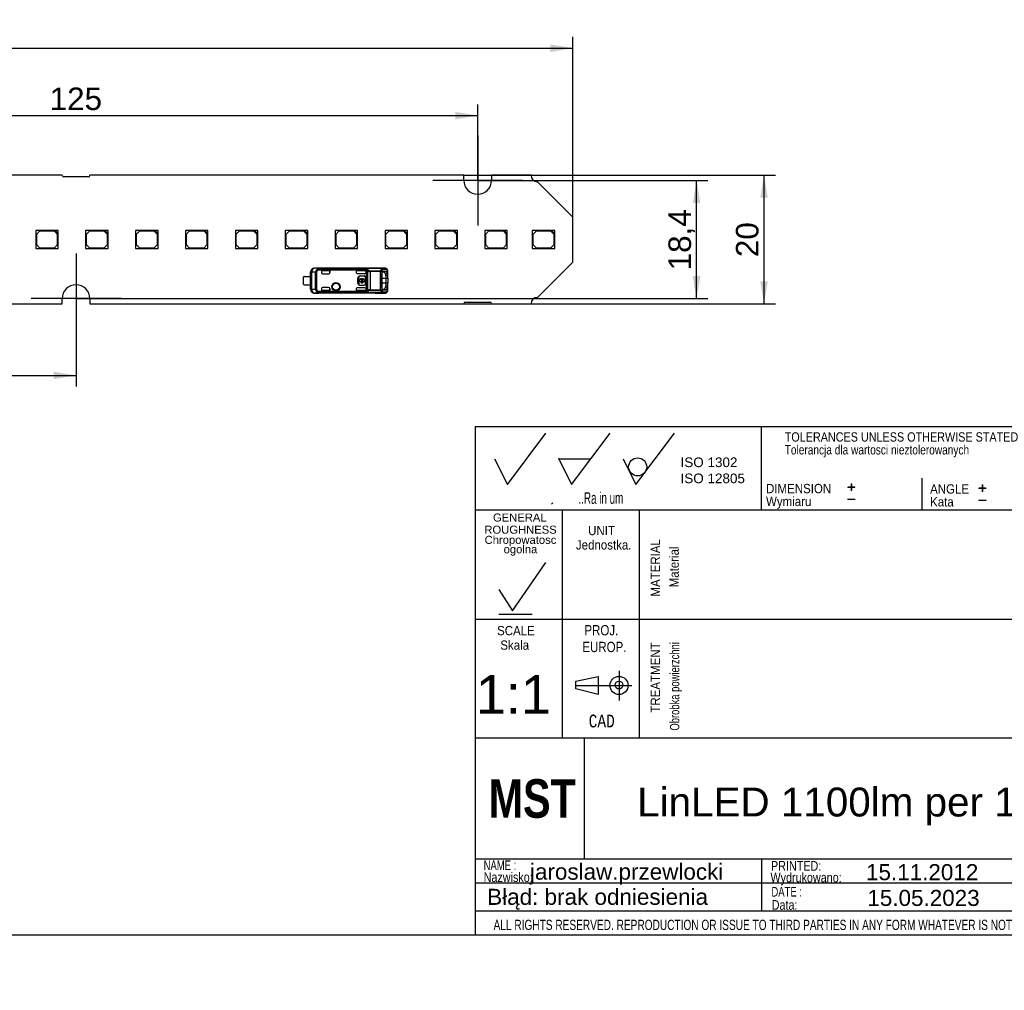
# Model space of a CAD drawing. Header units: millimetres. Extents: x 7 to 819, y 6 to 587.
# Tile 16 of 19: x 566 to 719, y 6 to 157. Entities that reach past the tile are written whole.
import ezdxf
from ezdxf.entities.mleader import LeaderData, LeaderLine
from ezdxf.enums import TextEntityAlignment as Align
from ezdxf.lldxf.tags import DXFTag
from ezdxf.math import Vec2, Vec3

# ---------------------------------------------------------------- set-up
doc = ezdxf.new("R2010")
doc.units = ezdxf.units.MM
for name, color, linetype in [('10', 7, 'Continuous'), ('Default', 7, 'Continuous'), ('LINLED_560X20MM_', 7, 'Continuous')]:
    doc.layers.add(name, color=color, linetype=linetype)
doc.styles.add('SEACAD_Arial', font='arial.ttf')
doc.styles.add('SEACAD_Lucida_Console', font='lucon.TTF', dxfattribs={"width": 0.8})
tags = doc.linetypes.add('CENTER2', pattern=[28.575, 19.05, -3.175, 3.175, -3.175]).pattern_tags.tags
tags[10:11] = [DXFTag(74, 4), DXFTag(75, 0), DXFTag(340, '0'), DXFTag(46, 0.0), DXFTag(50, 0.0), DXFTag(44, 0.0), DXFTag(45, 0.0)]
tags[8:9] = [DXFTag(74, 4), DXFTag(75, 0), DXFTag(340, '0'), DXFTag(46, 0.0), DXFTag(50, 0.0), DXFTag(44, 0.0), DXFTag(45, 0.0)]
tags[6:7] = [DXFTag(74, 4), DXFTag(75, 0), DXFTag(340, '0'), DXFTag(46, 0.0), DXFTag(50, 0.0), DXFTag(44, 0.0), DXFTag(45, 0.0)]
tags[4:5] = [DXFTag(74, 4), DXFTag(75, 0), DXFTag(340, '0'), DXFTag(46, 0.0), DXFTag(50, 0.0), DXFTag(44, 0.0), DXFTag(45, 0.0)]
doc.dimstyles.new('ISO', dxfattribs={"dimtxt": 3.5, "dimasz": 3.5, "dimexe": 1.75, "dimexo": 0, "dimgap": 0.875, "dimtad": 1, "dimtxsty": 'SEACAD_Arial', "dimblk1": '_SE_FILLED', "dimblk2": '_SE_FILLED', "dimsah": 1, "dimcen": 1.75, "dimadec": 0, "dimazin": 0, "dimtfac": 0.5, "dimtdec": 3, "dimtmove": 0, "dimatfit": 3, "dimfxl": 1, "dimarcsym": 0})

# ---------------------------------------------------------------- blocks, each defined once
blk = doc.blocks.new('SEANNOT_GROUP8')
at = {"layer": 'Default', "color": 7, "linetype": 'CENTER2'}
for p, q in [((574.95, 120.74), (574.95, 106.74)), ((581.95, 113.74), (567.95, 113.74))]:
    blk.add_line(p, q, dxfattribs=at)
blk = doc.blocks.new('SEANNOT_GROUP9')
at = {"layer": 'Default', "color": 7, "linetype": 'CENTER2'}
for p, q in [((637.45, 139.14), (637.45, 125.14)), ((644.45, 132.14), (630.45, 132.14))]:
    blk.add_line(p, q, dxfattribs=at)
blk = doc.blocks.new('SE1')
at = {"layer": 'LINLED_560X20MM_', "color": 7, "linetype": 'Continuous'}
for p, q in [((572.8, 132.94), (514.6, 132.94)), ((576.85, 132.69), (573.05, 132.69)), ((635.3, 132.94), (577.1, 132.94)), ((635.3, 132.14), (635.3, 132.94)), ((645.75, 132.94), (639.6, 132.94)), ((639.6, 132.94), (639.6, 132.14)), ((652.25, 126.44), (646.75, 131.94)), ((652.25, 119.44), (652.25, 126.44)), ((571.68, 124.34), (568.68, 124.34)), ((568.68, 124.34), (568.68, 121.54)), ((569.28, 124.24), (568.78, 123.74)), ((571.58, 124.24), (569.28, 124.24)), ((572.08, 123.74), (571.58, 124.24)), ((572.18, 124.34), (571.68, 124.34)), ((571.68, 124.34), (572.18, 123.84)), ((572.18, 123.84), (572.18, 124.34)), ((579.44, 124.34), (576.44, 124.34)), ((576.44, 124.34), (576.44, 121.54)), ((577.04, 124.24), (576.54, 123.74)), ((579.34, 124.24), (577.04, 124.24)), ((579.84, 123.74), (579.34, 124.24)), ((579.94, 124.34), (579.44, 124.34)), ((579.44, 124.34), (579.94, 123.84)), ((579.94, 123.84), (579.94, 124.34)), ((587.21, 124.34), (584.21, 124.34)), ((584.21, 124.34), (584.21, 121.54)), ((584.81, 124.24), (584.31, 123.74)), ((587.11, 124.24), (584.81, 124.24)), ((587.61, 123.74), (587.11, 124.24)), ((587.71, 124.34), (587.21, 124.34)), ((587.21, 124.34), (587.71, 123.84)), ((587.71, 123.84), (587.71, 124.34)), ((594.97, 124.34), (591.97, 124.34)), ((591.97, 124.34), (591.97, 121.54)), ((592.57, 124.24), (592.07, 123.74)), ((594.87, 124.24), (592.57, 124.24)), ((595.37, 123.74), (594.87, 124.24)), ((595.47, 124.34), (594.97, 124.34)), ((594.97, 124.34), (595.47, 123.84)), ((595.47, 123.84), (595.47, 124.34)), ((602.74, 124.34), (599.74, 124.34)), ((599.74, 124.34), (599.74, 121.54)), ((600.34, 124.24), (599.84, 123.74)), ((602.64, 124.24), (600.34, 124.24)), ((603.14, 123.74), (602.64, 124.24)), ((603.24, 124.34), (602.74, 124.34)), ((602.74, 124.34), (603.24, 123.84)), ((603.24, 123.84), (603.24, 124.34)), ((610.5, 124.34), (607.5, 124.34)), ((607.5, 124.34), (607.5, 121.54)), ((608.1, 124.24), (607.6, 123.74)), ((610.4, 124.24), (608.1, 124.24)), ((610.9, 123.74), (610.4, 124.24)), ((611, 124.34), (610.5, 124.34)), ((610.5, 124.34), (611, 123.84)), ((611, 123.84), (611, 124.34)), ((618.26, 124.34), (615.26, 124.34)), ((615.26, 124.34), (615.26, 121.54)), ((615.86, 124.24), (615.36, 123.74)), ((618.16, 124.24), (615.86, 124.24)), ((618.66, 123.74), (618.16, 124.24)), ((618.76, 124.34), (618.26, 124.34)), ((618.26, 124.34), (618.76, 123.84)), ((618.76, 123.84), (618.76, 124.34)), ((626.03, 124.34), (623.03, 124.34)), ((623.03, 124.34), (623.03, 121.54)), ((623.63, 124.24), (623.13, 123.74)), ((625.93, 124.24), (623.63, 124.24)), ((626.43, 123.74), (625.93, 124.24)), ((626.53, 124.34), (626.03, 124.34)), ((626.03, 124.34), (626.53, 123.84)), ((626.53, 123.84), (626.53, 124.34)), ((633.79, 124.34), (630.79, 124.34)), ((630.79, 124.34), (630.79, 121.54)), ((631.39, 124.24), (630.89, 123.74)), ((633.69, 124.24), (631.39, 124.24)), ((634.19, 123.74), (633.69, 124.24)), ((634.29, 124.34), (633.79, 124.34)), ((633.79, 124.34), (634.29, 123.84)), ((634.29, 123.84), (634.29, 124.34)), ((641.56, 124.34), (638.56, 124.34)), ((638.56, 124.34), (638.56, 121.54)), ((639.16, 124.24), (638.66, 123.74)), ((641.46, 124.24), (639.16, 124.24)), ((641.96, 123.74), (641.46, 124.24)), ((642.06, 124.34), (641.56, 124.34)), ((641.56, 124.34), (642.06, 123.84)), ((642.06, 123.84), (642.06, 124.34)), ((648.95, 124.34), (645.95, 124.34)), ((645.95, 124.34), (645.95, 121.54)), ((646.55, 124.24), (646.05, 123.74)), ((648.85, 124.24), (646.55, 124.24)), ((649.35, 123.74), (648.85, 124.24)), ((649.45, 124.34), (648.95, 124.34)), ((648.95, 124.34), (649.45, 123.84)), ((649.45, 123.84), (649.45, 124.34)), ((568.78, 123.74), (568.78, 122.14)), ((572.08, 122.14), (572.08, 123.74)), ((572.18, 121.54), (572.18, 123.84)), ((576.54, 123.74), (576.54, 122.14)), ((579.84, 122.14), (579.84, 123.74)), ((579.94, 121.54), (579.94, 123.84)), ((584.31, 123.74), (584.31, 122.14)), ((587.61, 122.14), (587.61, 123.74)), ((587.71, 121.54), (587.71, 123.84)), ((592.07, 123.74), (592.07, 122.14)), ((595.37, 122.14), (595.37, 123.74)), ((595.47, 121.54), (595.47, 123.84)), ((599.84, 123.74), (599.84, 122.14)), ((603.14, 122.14), (603.14, 123.74)), ((603.24, 121.54), (603.24, 123.84)), ((607.6, 123.74), (607.6, 122.14)), ((610.9, 122.14), (610.9, 123.74)), ((611, 121.54), (611, 123.84)), ((615.36, 123.74), (615.36, 122.14)), ((618.66, 122.14), (618.66, 123.74)), ((618.76, 121.54), (618.76, 123.84)), ((623.13, 123.74), (623.13, 122.14)), ((626.43, 122.14), (626.43, 123.74)), ((626.53, 121.54), (626.53, 123.84)), ((630.89, 123.74), (630.89, 122.14)), ((634.19, 122.14), (634.19, 123.74)), ((634.29, 121.54), (634.29, 123.84)), ((638.66, 123.74), (638.66, 122.14)), ((641.96, 122.14), (641.96, 123.74)), ((642.06, 121.54), (642.06, 123.84)), ((646.05, 123.74), (646.05, 122.14)), ((649.35, 122.14), (649.35, 123.74)), ((649.45, 121.54), (649.45, 123.84)), ((568.68, 121.54), (572.18, 121.54)), ((568.78, 122.14), (569.28, 121.64)), ((569.28, 121.64), (571.58, 121.64)), ((571.58, 121.64), (572.08, 122.14)), ((576.44, 121.54), (579.94, 121.54)), ((576.54, 122.14), (577.04, 121.64)), ((577.04, 121.64), (579.34, 121.64)), ((579.34, 121.64), (579.84, 122.14)), ((584.21, 121.54), (587.71, 121.54)), ((584.31, 122.14), (584.81, 121.64)), ((584.81, 121.64), (587.11, 121.64)), ((587.11, 121.64), (587.61, 122.14)), ((591.97, 121.54), (595.47, 121.54)), ((592.07, 122.14), (592.57, 121.64)), ((592.57, 121.64), (594.87, 121.64)), ((594.87, 121.64), (595.37, 122.14)), ((599.74, 121.54), (603.24, 121.54)), ((599.84, 122.14), (600.34, 121.64)), ((600.34, 121.64), (602.64, 121.64)), ((602.64, 121.64), (603.14, 122.14)), ((607.5, 121.54), (611, 121.54)), ((607.6, 122.14), (608.1, 121.64)), ((608.1, 121.64), (610.4, 121.64)), ((610.4, 121.64), (610.9, 122.14)), ((615.26, 121.54), (618.76, 121.54)), ((615.36, 122.14), (615.86, 121.64)), ((615.86, 121.64), (618.16, 121.64)), ((618.16, 121.64), (618.66, 122.14)), ((623.03, 121.54), (626.53, 121.54)), ((623.13, 122.14), (623.63, 121.64)), ((623.63, 121.64), (625.93, 121.64)), ((625.93, 121.64), (626.43, 122.14)), ((630.79, 121.54), (634.29, 121.54)), ((630.89, 122.14), (631.39, 121.64)), ((631.39, 121.64), (633.69, 121.64)), ((633.69, 121.64), (634.19, 122.14)), ((638.56, 121.54), (642.06, 121.54)), ((638.66, 122.14), (639.16, 121.64)), ((639.16, 121.64), (641.46, 121.64)), ((641.46, 121.64), (641.96, 122.14)), ((645.95, 121.54), (649.45, 121.54)), ((646.05, 122.14), (646.55, 121.64)), ((646.55, 121.64), (648.85, 121.64)), ((648.85, 121.64), (649.35, 122.14)), ((621.5, 118.49), (612.05, 118.49)), ((612.05, 118.49), (612.06, 118.47)), ((612.74, 118.46), (612.06, 118.47)), ((612.52, 118.36), (612.61, 118.19)), ((620.14, 118.37), (612.61, 118.37)), ((612.61, 118.19), (612.61, 118.37)), ((620.08, 118.19), (612.61, 118.19)), ((612.74, 118.46), (622.52, 118.46)), ((612.74, 118.46), (612.74, 118.46)), ((622.52, 118.46), (612.74, 118.46)), ((614.44, 118.09), (613.35, 118.09)), ((614.45, 118.09), (613.35, 118.09)), ((613.35, 118.09), (613.35, 118.09)), ((614.45, 118.09), (614.44, 118.09)), ((614.44, 118.09), (614.44, 117.79)), ((614.45, 117.79), (614.45, 118.09)), ((619.88, 118.09), (618.55, 118.09)), ((618.55, 118.09), (618.55, 117.84)), ((619.88, 118.09), (618.55, 118.09)), ((618.55, 118.09), (618.55, 118.09)), ((618.55, 118.09), (618.55, 117.85)), ((619.88, 118.09), (619.88, 118.09)), ((620.08, 118.18), (620.08, 118.19)), ((620.08, 118.18), (620.08, 117.89)), ((620.36, 115.04), (620.36, 118.03)), ((620.7, 118.08), (620.7, 117.95)), ((620.7, 118.08), (622.34, 118.08)), ((621.5, 118.48), (621.5, 118.49)), ((623.11, 118.48), (621.5, 118.48)), ((623.11, 118.48), (621.5, 118.48)), ((622.34, 117.95), (622.34, 118.08)), ((623.11, 118.48), (622.52, 118.46)), ((622.52, 118.46), (622.52, 118.46)), ((623.29, 118.28), (622.71, 118.26)), ((622.77, 118), (622.72, 117.98)), ((622.77, 118), (623.1, 118)), ((622.82, 117.9), (623.1, 118)), ((623.39, 117.69), (623.39, 118.24)), ((623.45, 117.33), (623.45, 118.08)), ((646.75, 113.94), (652.25, 119.44)), ((610.35, 115.96), (610.35, 117.11)), ((610.5, 117.16), (611.45, 117.16)), ((611.45, 117.16), (611.45, 117.89)), ((611.46, 117.87), (611.45, 117.89)), ((611.45, 117.16), (611.45, 115.91)), ((611.6, 117.87), (611.46, 117.87)), ((611.46, 115.2), (611.46, 117.87)), ((612.23, 117.87), (611.6, 117.87)), ((611.6, 117.87), (611.6, 115.2)), ((612.23, 115.21), (612.23, 117.87)), ((612.38, 117.87), (612.23, 117.87)), ((612.38, 117.87), (612.38, 115.21)), ((613.15, 117.89), (613.15, 117.79)), ((613.35, 117.59), (614.25, 117.59)), ((614.44, 117.79), (614.45, 117.79)), ((618.55, 117.85), (618.55, 117.84)), ((618.75, 117.65), (619.88, 117.65)), ((618.78, 116.84), (618.75, 116.84)), ((618.75, 116.84), (618.75, 116.24)), ((618.78, 116.84), (618.78, 116.24)), ((619.03, 117.03), (618.9, 117.03)), ((618.9, 117.03), (618.9, 116.04)), ((619.03, 116.6), (619.03, 117.03)), ((619.13, 116.6), (619.03, 116.6)), ((619.03, 116.04), (619.03, 116.47)), ((619.03, 116.47), (619.13, 116.47)), ((619.18, 117.26), (619.18, 117.24)), ((619.78, 117.26), (619.18, 117.26)), ((619.78, 117.24), (619.18, 117.24)), ((619.67, 116.6), (619.26, 116.6)), ((619.26, 116.47), (619.67, 116.47)), ((619.38, 116.74), (619.38, 116.87)), ((619.55, 116.87), (619.55, 116.74)), ((619.78, 117.24), (619.78, 117.26)), ((619.9, 116.6), (619.8, 116.6)), ((619.8, 116.47), (619.9, 116.47)), ((619.9, 116.47), (619.9, 116.6)), ((620.01, 117.04), (619.98, 117.04)), ((619.98, 116.04), (619.98, 117.04)), ((620.01, 116.04), (620.01, 117.04)), ((620.08, 117.85), (620.08, 117.89)), ((620.08, 117.85), (620.08, 115.23)), ((620.7, 117.95), (620.7, 115.12)), ((622.34, 117.95), (620.7, 117.95)), ((622.34, 117.95), (622.53, 117.95)), ((622.34, 115.12), (622.34, 117.95)), ((622.53, 117.95), (622.53, 115.12)), ((622.55, 115.69), (622.55, 117.39)), ((623.15, 116.89), (622.55, 116.89)), ((622.65, 117.9), (622.82, 117.9)), ((623.11, 117.61), (623.39, 117.68)), ((623.45, 117.34), (623.15, 117.29)), ((623.15, 117.29), (623.15, 116.89)), ((623.45, 116.89), (623.15, 116.89)), ((623.15, 116.89), (623.15, 116.19)), ((623.45, 116.89), (623.45, 117.33)), ((623.45, 116.89), (623.45, 116.19)), ((610.5, 115.91), (611.45, 115.91)), ((611.45, 115.19), (611.45, 115.91)), ((611.45, 115.19), (611.46, 115.2)), ((611.46, 115.2), (611.6, 115.2)), ((611.6, 115.2), (612.23, 115.21)), ((612.23, 115.21), (612.38, 115.21)), ((613.15, 115.29), (613.15, 115.18)), ((614.25, 115.49), (613.35, 115.49)), ((613.35, 114.98), (613.35, 114.98)), ((613.35, 114.98), (614.45, 114.98)), ((614.44, 114.98), (613.35, 114.98)), ((614.45, 115.29), (614.44, 115.29)), ((614.44, 115.29), (614.44, 114.98)), ((614.45, 114.98), (614.44, 114.98)), ((614.45, 114.98), (614.45, 115.29)), ((618.55, 115.23), (618.55, 114.98)), ((618.55, 115.23), (618.55, 115.23)), ((618.55, 115.23), (618.55, 114.98)), ((619.88, 114.98), (618.55, 114.98)), ((618.55, 114.98), (618.55, 114.98)), ((619.88, 114.98), (618.55, 114.98)), ((618.75, 116.24), (618.78, 116.24)), ((619.88, 115.43), (618.75, 115.43)), ((618.9, 116.04), (619.03, 116.04)), ((619.18, 115.84), (619.18, 115.81)), ((619.18, 115.84), (619.78, 115.84)), ((619.18, 115.81), (619.78, 115.81)), ((619.78, 115.81), (619.78, 115.84)), ((619.88, 114.98), (619.88, 114.98)), ((619.98, 116.04), (620.01, 116.04)), ((620.08, 115.18), (620.08, 115.23)), ((620.08, 115.18), (620.08, 114.9)), ((620.7, 115.12), (622.34, 115.12)), ((620.7, 115.12), (620.7, 115)), ((620.7, 115), (622.34, 115)), ((622.34, 115.12), (622.53, 115.12)), ((622.34, 115), (622.34, 115.12)), ((622.55, 116.19), (623.15, 116.19)), ((622.82, 115.18), (622.65, 115.18)), ((622.72, 115.09), (622.77, 115.08)), ((623.1, 115.07), (622.77, 115.08)), ((623.1, 115.07), (622.82, 115.18)), ((623.39, 115.39), (623.11, 115.47)), ((623.15, 116.19), (623.45, 116.19)), ((623.15, 116.19), (623.15, 115.78)), ((623.15, 115.78), (623.45, 115.74)), ((623.39, 114.84), (623.39, 115.39)), ((623.45, 115.74), (623.45, 116.19)), ((623.45, 114.99), (623.45, 115.74)), ((572.8, 112.94), (572.8, 113.74)), ((577.1, 113.74), (577.1, 112.94)), ((612.06, 114.6), (612.05, 114.59)), ((621.5, 114.59), (612.05, 114.59)), ((612.06, 114.6), (612.74, 114.61)), ((612.61, 114.88), (612.52, 114.72)), ((612.61, 114.88), (620.08, 114.88)), ((612.61, 114.7), (612.61, 114.88)), ((612.61, 114.7), (620.14, 114.7)), ((622.52, 114.62), (612.74, 114.62)), ((612.74, 114.62), (612.74, 114.61)), ((622.52, 114.61), (612.74, 114.61)), ((621.5, 114.59), (621.5, 114.6)), ((621.5, 114.6), (623.11, 114.6)), ((621.5, 114.6), (623.11, 114.6)), ((622.52, 114.61), (622.52, 114.62)), ((622.52, 114.61), (623.11, 114.6)), ((622.71, 114.81), (623.29, 114.8)), ((514.6, 112.94), (572.8, 112.94)), ((577.1, 112.94), (635.3, 112.94)), ((635.55, 113.19), (639.35, 113.19)), ((639.6, 112.94), (645.75, 112.94))]:
    blk.add_line(p, q, dxfattribs=at)
for radius in [0.657, 0.586, 0.552, 0.55]:
    blk.add_circle((615.4, 115.59), radius, dxfattribs=at)
for centre, radius, start, end in [((573.05, 132.94), 0.25, 180, 270), ((576.85, 132.94), 0.25, 270, 0), ((637.45, 132.14), 2.15, 180, 0), ((646.75, 132.94), 1, 180, 270), ((612.06, 117.87), 0.6, 90.167, 179.9956), ((612.81, 117.85), 0.581, 119.4689, 178.872), ((612.6, 118.16), 0.213, 87.5508, 111.036), ((620.91, 118.03), 0.844, 155.6531, 168.4656), ((619.57, 116.84), 1.43, 56.5348, 69.274), ((619.67, 117.2), 1.26, 50.3962, 68.2215), ((620.74, 117.85), 0.417, 128.8787, 154.1069), ((620.71, 118.79), 0.835, 245.1134, 269.2217), ((620.72, 118.45), 0.367, 227.8882, 266.9813), ((623.59, 117.8), 1.27, 156.5296, 167.1701), ((622.31, 117.83), 0.249, 29.2863, 83.1685), ((622.8, 118.16), 0.407, 132.1388, 158.8853), ((622.36, 118.05), 0.264, 20.0118, 76.8819), ((622.5, 118.25), 0.207, 3.114, 84.8372), ((623.43, 117.7), 0.935, 152.0835, 164.2354), ((622.93, 117.97), 0.362, 126.7396, 153.2278), ((623.1, 118.14), 0.334, 46.1104, 90.7768), ((623.1, 118.28), 0.195, 358.48, 88.0009), ((623.22, 118.26), 0.168, 351.8712, 47.8737), ((623.06, 118.11), 0.383, 356.0954, 45.5971), ((610.5, 116.91), 0.25, 90, 126.8699), ((613.35, 117.79), 0.2, 180, 270), ((619.18, 116.84), 0.426, 90, 180), ((619.18, 116.84), 0.4, 90, 180), ((619.47, 116.54), 0.337, 104.2042, 168.6727), ((619.47, 116.54), 0.337, 191.3273, 348.6727), ((619.47, 116.54), 0.217, 112.432, 162.2153), ((619.47, 116.54), 0.217, 197.7847, 342.2153), ((619.47, 116.54), 0.337, 11.3273, 75.7958), ((619.47, 116.54), 0.217, 17.7847, 67.568), ((619.78, 117.04), 0.226, 0, 90), ((619.78, 117.04), 0.2, 0, 90), ((622.15, 117.32), 1, 358.5159, 16.9099), ((622.7, 117.39), 0.745, 355.9747, 23.6554), ((574.95, 113.74), 2.15, 0, 180), ((610.5, 116.16), 0.25, 233.1301, 270), ((612.06, 115.2), 0.6, 180.0044, 269.8384), ((612.81, 115.22), 0.583, 181.2448, 240.4152), ((613.35, 115.29), 0.2, 90, 180), ((619.18, 116.24), 0.426, 180, 270), ((619.18, 116.24), 0.4, 180, 270), ((619.78, 116.04), 0.2, 270, 360), ((619.78, 116.04), 0.226, 270, 360), ((619.6, 116.2), 1.39, 290.5131, 303.675), ((620.71, 114.29), 0.829, 90.6937, 114.9709), ((620.7, 115.2), 0.374, 204.2976, 232.5166), ((620.72, 114.63), 0.368, 93.1482, 132.1817), ((622.31, 115.24), 0.249, 276.7448, 330.7526), ((623.58, 115.28), 1.27, 192.7997, 203.4875), ((622.36, 115.03), 0.264, 283.1368, 339.9954), ((623.51, 115.41), 1.02, 196.251, 207.4426), ((622.93, 115.1), 0.362, 206.7747, 233.2552), ((622.01, 115.77), 1.14, 344.2066, 0.3835), ((623.07, 114.96), 0.38, 314.263, 4.1551), ((622.71, 115.69), 0.741, 336.2651, 4.0975), ((612.6, 114.92), 0.213, 248.9632, 272.4491), ((620.55, 114.94), 0.473, 186.7862, 209.799), ((619.65, 115.91), 1.3, 292.1154, 309.3312), ((622.8, 114.92), 0.407, 201.1423, 227.8571), ((622.5, 114.82), 0.207, 275.1634, 356.886), ((623.1, 114.93), 0.334, 269.1862, 313.9533), ((623.1, 114.79), 0.195, 272.0033, 1.5118), ((623.22, 114.81), 0.167, 312.1302, 8.1803), ((646.75, 112.94), 1, 90, 180), ((635.55, 112.94), 0.25, 90, 180), ((639.35, 112.94), 0.25, 0, 90)]:
    blk.add_arc(centre, radius, start, end, dxfattribs=at)
for centre, major_axis, ratio, start_param, end_param in [((612.05, 117.89), (0.424, -0.424), 0.999924, 2.349833, 3.926953), ((612.06, 117.87), (0.006, 0.6), 0.766027, 0.015856, 1.578763), ((613.35, 117.89), (0, -0.2), 0.999994, 3.141593, 4.712389), ((613.35, 117.89), (0, -0.2), 0.999994, 3.141593, 4.712389), ((619.88, 117.89), (0, -0.2), 0.999994, 1.570796, 3.141593), ((619.88, 117.89), (0, -0.2), 0.999994, 1.570796, 3.141593), ((621.5, 117.89), (0, 0.6), 0.999962, 6.103712, 6.283185), ((622.52, 118.26), (-0.005, 0.2), 0.939661, 4.689876, 6.257716), ((623.29, 117.38), (-0.001, -0.902), 0.342128, 2.840877, 3.150375), ((614.24, 117.79), (-0.2, 0), 0.999848, 1.570796, 3.141593), ((614.25, 117.79), (-0.2, 0), 0.999848, 1.570796, 3.141593), ((618.75, 117.85), (0.141, -0.141), 0.999695, 3.926839, 5.497939), ((618.75, 117.85), (0.141, -0.141), 0.999695, 3.9588, 4.712389), ((619.88, 117.85), (0, -0.2), 0.999848, 0, 1.570796), ((612.05, 115.19), (0.424, 0.424), 0.999924, 2.356233, 3.933355), ((612.06, 115.2), (-0.006, 0.6), 0.766027, 1.56283, 3.125796), ((613.35, 115.18), (0, 0.2), 0.999994, 1.570796, 3.141593), ((613.35, 115.18), (0, 0.2), 0.999994, 1.570796, 3.141593), ((614.24, 115.29), (-0.2, 0), 0.999848, 3.141593, 4.712389), ((614.25, 115.29), (-0.2, 0), 0.999848, 3.141593, 4.712389), ((618.75, 115.23), (0.141, 0.141), 0.999695, 0.785246, 2.356347), ((618.75, 115.23), (0.141, 0.141), 0.999695, 1.570796, 2.343651), ((619.88, 115.23), (0, 0.2), 0.999848, 4.712389, 6.283185), ((619.88, 115.18), (0, 0.2), 0.999994, 3.140535, 4.712389), ((619.88, 115.18), (0, 0.2), 0.999994, 3.140004, 4.712389), ((621.5, 115.19), (0, 0.6), 0.999962, 3.141593, 3.321066), ((622.52, 114.81), (0.005, 0.2), 0.939661, 3.16702, 4.734916), ((623.3, 115.7), (0, 0.9), 0.34204, 3.132977, 3.442996)]:
    blk.add_ellipse(centre, major_axis=major_axis, ratio=ratio, start_param=start_param, end_param=end_param, dxfattribs=at)
for points, degree, knots in [([(612.61, 118.19), (612.5, 118.14), (612.44, 118.05), (612.38, 117.96), (612.38, 117.87)], 2, [0, 0, 0, 0.5, 0.5, 1, 1, 1]), ([(612.52, 118.36), (612.53, 118.37), (612.54, 118.4), (612.57, 118.42), (612.6, 118.44), (612.65, 118.46), (612.71, 118.46), (612.74, 118.46)], 3, [0, 0, 0, 0, 0.225106, 0.406821, 0.546306, 0.765172, 1, 1, 1, 1]), ([(612.74, 118.46), (612.72, 118.46), (612.7, 118.46), (612.68, 118.45), (612.65, 118.44), (612.63, 118.43), (612.62, 118.42), (612.61, 118.4), (612.61, 118.38), (612.61, 118.37)], 3, [0, 0, 0, 0, 0.110474, 0.221192, 0.340028, 0.473427, 0.625996, 0.800833, 1, 1, 1, 1]), ([(622.55, 117.39), (622.55, 117.64), (622.62, 117.82), (622.68, 118), (622.77, 118)], 2, [0, 0, 0, 0.5, 0.5, 1, 1, 1]), ([(623.1, 118), (623.18, 118), (623.26, 117.92), (623.33, 117.84), (623.39, 117.69)], 2, [0, 0, 0, 0.50021, 0.50021, 1, 1, 1]), ([(623.45, 118.08), (623.45, 118.1), (623.45, 118.13), (623.44, 118.18), (623.42, 118.21), (623.4, 118.23), (623.39, 118.24)], 3, [0, 0, 0, 0, 0.244652, 0.491458, 0.742562, 1, 1, 1, 1]), ([(623.11, 117.61), (623.1, 117.63), (623.07, 117.68), (623.04, 117.74), (623, 117.79), (622.96, 117.84), (622.92, 117.87), (622.87, 117.9), (622.84, 117.9), (622.82, 117.9)], 3, [0, 0, 0, 0, 0.117572, 0.243562, 0.377981, 0.520832, 0.67212, 0.831843, 1, 1, 1, 1]), ([(612.38, 115.21), (612.38, 115.11), (612.44, 115.03), (612.5, 114.94), (612.61, 114.88)], 2, [0, 0, 0, 0.5, 0.5, 1, 1, 1]), ([(622.77, 115.07), (622.68, 115.08), (622.62, 115.26), (622.55, 115.43), (622.55, 115.69)], 2, [0, 0, 0, 0.5, 0.5, 1, 1, 1]), ([(622.82, 115.18), (622.82, 115.18), (622.85, 115.18), (622.9, 115.19), (622.98, 115.25), (623.04, 115.34), (623.08, 115.42), (623.11, 115.47)], 3, [0, 0, 0, 0, 0.000046, 0.262507, 0.516593, 0.762391, 1, 1, 1, 1]), ([(623.39, 114.84), (623.4, 114.85), (623.41, 114.86), (623.43, 114.89), (623.44, 114.92), (623.45, 114.95), (623.45, 114.98), (623.45, 114.99)], 3, [0, 0, 0, 0, 0.20636, 0.408491, 0.607418, 0.804218, 1, 1, 1, 1]), ([(612.74, 114.61), (612.72, 114.61), (612.69, 114.61), (612.66, 114.62), (612.62, 114.63), (612.59, 114.64), (612.55, 114.67), (612.53, 114.7), (612.52, 114.72)], 3, [0, 0, 0, 0, 0.120723, 0.235221, 0.34634, 0.457185, 0.682198, 1, 1, 1, 1]), ([(612.61, 114.7), (612.61, 114.69), (612.61, 114.67), (612.63, 114.65), (612.65, 114.63), (612.69, 114.62), (612.72, 114.62), (612.74, 114.62)], 3, [0, 0, 0, 0, 0.272042, 0.497908, 0.684926, 0.845835, 1, 1, 1, 1])]:
    blk.add_open_spline(points, degree=degree, knots=knots, dxfattribs=at)
for points, degree in [([(623.39, 115.39), (623.27, 115.07), (623.1, 115.07)], 2), ([(620.08, 114.88), (620.08, 114.88), (620.08, 114.89), (620.08, 114.89), (620.08, 114.9), (620.08, 114.9)], 3)]:
    blk.add_open_spline(points, degree=degree, dxfattribs=at)
blk = doc.blocks.new('DMBLK43')
at = {"layer": 'Default', "linetype": 'Continuous'}
for points in [[(672.1, 128.64), (671.52, 132.14), (670.93, 128.64)], [(672.1, 117.24), (670.93, 117.24), (671.52, 113.74)]]:
    blk.add_hatch(color=7, dxfattribs=at).paths.add_polyline_path(points)
at = {"layer": 'Default', "color": 7, "linetype": 'Continuous'}
for p, q in [((637.45, 132.14), (673.27, 132.14)), ((671.52, 113.74), (671.52, 132.14)), ((574.95, 113.74), (673.27, 113.74))]:
    blk.add_line(p, q, dxfattribs=at)
at = {"layer": 'Default', "color": 7, "linetype": 'Continuous', "style": 'SEACAD_Arial'}
blk.add_text('18,4', height=3.5, rotation=90, dxfattribs=at).set_placement((667.14, 118.14), align=Align.TOP_LEFT)
blk = doc.blocks.new('_SE_FILLED')
at = {"color": 0}
blk.add_line((0, 0), (-1, 0), dxfattribs=at)
blk.add_solid([(0, 0), (-1, -0.1665), (-1, 0.1665), (0, 0)], dxfattribs=at)
blk = doc.blocks.new('DMBLK44')
at = {"layer": 'Default', "linetype": 'Continuous'}
for points in [[(682.6, 129.44), (682.02, 132.94), (681.43, 129.44)], [(682.6, 116.44), (681.43, 116.44), (682.02, 112.94)]]:
    blk.add_hatch(color=7, dxfattribs=at).paths.add_polyline_path(points)
at = {"layer": 'Default', "color": 7, "linetype": 'Continuous'}
for p, q in [((635.3, 132.94), (683.77, 132.94)), ((682.02, 112.94), (682.02, 132.94)), ((635.3, 112.94), (683.77, 112.94))]:
    blk.add_line(p, q, dxfattribs=at)
at = {"layer": 'Default', "color": 7, "linetype": 'Continuous', "style": 'SEACAD_Arial'}
blk.add_text('20', height=3.5, rotation=90, dxfattribs=at).set_placement((677.64, 120.2), align=Align.TOP_LEFT)
blk = doc.blocks.new('DMBLK47')
at = {"layer": 'Default', "linetype": 'Continuous'}
for points in [[(453.45, 101.2), (453.45, 102.37), (449.95, 101.79)], [(571.45, 101.2), (574.95, 101.79), (571.45, 102.37)]]:
    blk.add_hatch(color=7, dxfattribs=at).paths.add_polyline_path(points)
at = {"layer": 'Default', "color": 7, "linetype": 'Continuous'}
for p, q in [((449.95, 113.74), (449.95, 100.04)), ((574.95, 113.74), (574.95, 100.04)), ((449.95, 101.79), (574.95, 101.79))]:
    blk.add_line(p, q, dxfattribs=at)
at = {"layer": 'Default', "color": 7, "linetype": 'Continuous', "style": 'SEACAD_Arial'}
blk.add_text('125', height=3.5, dxfattribs=at).set_placement((508.34, 106.16), align=Align.TOP_LEFT)
blk = doc.blocks.new('DMBLK52')
at = {"layer": 'Default', "linetype": 'Continuous'}
for points in [[(515.95, 142.81), (512.45, 142.23), (515.95, 141.64)], [(633.95, 142.81), (633.95, 141.64), (637.45, 142.23)]]:
    blk.add_hatch(color=7, dxfattribs=at).paths.add_polyline_path(points)
at = {"layer": 'Default', "color": 7, "linetype": 'Continuous'}
for p, q in [((512.45, 132.14), (512.45, 143.98)), ((637.45, 132.14), (637.45, 143.98)), ((512.45, 142.23), (637.45, 142.23))]:
    blk.add_line(p, q, dxfattribs=at)
at = {"layer": 'Default', "color": 7, "linetype": 'Continuous', "style": 'SEACAD_Arial'}
blk.add_text('125', height=3.5, dxfattribs=at).set_placement((570.84, 146.6), align=Align.TOP_LEFT)
blk = doc.blocks.new('DMBLK54')
at = {"layer": 'Default', "linetype": 'Continuous'}
for points in [[(96.15, 153.31), (92.65, 152.73), (96.15, 152.14)], [(648.75, 153.31), (648.75, 152.14), (652.25, 152.73)]]:
    blk.add_hatch(color=7, dxfattribs=at).paths.add_polyline_path(points)
at = {"layer": 'Default', "color": 7, "linetype": 'Continuous'}
for p, q in [((92.65, 126.44), (92.65, 154.48)), ((652.25, 126.44), (652.25, 154.48)), ((92.65, 152.73), (652.25, 152.73))]:
    blk.add_line(p, q, dxfattribs=at)
at = {"layer": 'Default', "color": 7, "linetype": 'Continuous', "style": 'SEACAD_Arial'}
blk.add_text('559,6', height=3.5, dxfattribs=at).set_placement((366.28, 157.1), align=Align.TOP_LEFT)
blk = doc.blocks.new('SEANNOT_GROUP22')
at = {"layer": 'Default', "color": 7, "linetype": 'Continuous', "style": 'SEACAD_Arial'}
blk.add_text('LinLED 1100lm per 1ft 2C', height=4.5, dxfattribs=at).set_placement((662.27, 37.62), align=Align.TOP_LEFT)
blk = doc.blocks.new('SEANNOT_GROUP24')
at = {"layer": 'Default', "color": 7, "linetype": 'Continuous', "style": 'SEACAD_Arial'}
blk.add_text('jaroslaw.przewlocki', height=2.5, dxfattribs=at).set_placement((645.59, 25.78), align=Align.TOP_LEFT)
blk = doc.blocks.new('SEANNOT_GROUP26')
at = {"layer": 'Default', "color": 7, "linetype": 'Continuous', "style": 'SEACAD_Arial'}
blk.add_text('1:1', height=6, dxfattribs=at).set_placement((637.18, 55.12), align=Align.TOP_LEFT)
blk = doc.blocks.new('_Dot')
at = {"color": 0, "linetype": 'ByBlock', "lineweight": -2}
blk.add_line((-0.5, 0), (-1, 0), dxfattribs=at)
at = {"color": 0, "linetype": 'ByBlock', "const_width": 0.5}
blk.add_lwpolyline([(-0.25, 0, 1), (0.25, 0, 1)], format="xyb", close=True, dxfattribs=at)
blk = doc.blocks.new('SEANNOT_GROUP28')
at = {"layer": 'Default', "color": 7, "linetype": 'Continuous', "style": 'SEACAD_Arial'}
blk.add_text('15.11.2012', height=2.5, dxfattribs=at).set_placement((697.88, 25.7), align=Align.TOP_LEFT)
blk = doc.blocks.new('SEANNOT_GROUP29')
at = {"layer": 'Default', "color": 7, "linetype": 'Continuous', "style": 'SEACAD_Arial'}
blk.add_text('15.05.2023', height=2.5, dxfattribs=at).set_placement((698.09, 21.69), align=Align.TOP_LEFT)

msp = doc.modelspace()

# ---------------------------------------------------------------- linework, layer by layer
at = {"layer": '10', "color": 7, "linetype": 'Continuous'}
for p, q in [((681.575, 93.794), (681.575, 80.794)), ((642.075, 84.794), (648.075, 92.794)), ((652.075, 84.794), (658.075, 92.794)), ((662.075, 84.794), (668.075, 92.794)), ((640.075, 88.794), (642.075, 84.794)), ((650.075, 88.794), (655.075, 88.794)), ((650.075, 88.794), (652.075, 84.794)), ((660.075, 88.794), (662.075, 84.794)), ((706.575, 85.794), (706.575, 80.794)), ((648.949, 81.721), (649.125, 81.927)), ((819.075, 80.794), (637.075, 80.794)), ((650.575, 80.794), (650.575, 45.294)), ((650.575, 80.794), (650.575, 46.794)), ((662.575, 80.794), (662.575, 45.294)), ((642.877, 65.159), (648.076, 72.664)), ((640.735, 68.441), (642.877, 65.159)), ((640.735, 64.619), (645.934, 64.619)), ((819.075, 63.794), (637.075, 63.794)), ((659.45, 55.77), (659.45, 51.161)), ((659.45, 55.77), (659.45, 51.161)), ((652.721, 54.209), (656.206, 54.901)), ((652.721, 53.016), (652.721, 54.209)), ((656.206, 54.901), (656.206, 52.133)), ((656.206, 52.133), (652.721, 53.016)), ((744.7, 45.294), (637.075, 45.294)), ((744.575, 45.294), (637.075, 45.294)), ((654.075, 26.544), (654.075, 45.294)), ((637.075, 26.544), (819.2, 26.544)), ((681.603, 26.521), (681.603, 18.396)), ((637.075, 22.794), (793.7, 22.794)), ((637.075, 18.419), (819.075, 18.419))]:
    msp.add_line(p, q, dxfattribs=at)
at = {"layer": '10', "color": 7, "linetype": 'CENTER2'}
msp.add_line((652.721, 53.517), (661.436, 53.517), dxfattribs=at)
at = {"layer": '10', "color": 7, "linetype": 'Continuous'}
msp.add_lwpolyline([(819.075, 14.669), (819.075, 93.794), (637.075, 93.794), (637.075, 14.669), (819.075, 14.669)], dxfattribs=at)
for centre, radius in [((662.347, 87.549), 1.402), ((659.45, 53.517), 1.415), ((659.45, 53.576), 0.607)]:
    msp.add_circle(centre, radius, dxfattribs=at)
msp.add_point((650.075, 88.794), dxfattribs=at)
at = {"layer": 'Default', "color": 7, "linetype": 'Continuous'}
msp.add_line((6.708, 14.67), (819.1, 14.67), dxfattribs=at)

# ---------------------------------------------------------------- block references
at = {"layer": 'Default'}
for name in ['SEANNOT_GROUP9', 'SE1', 'SEANNOT_GROUP8', 'SEANNOT_GROUP26', 'SEANNOT_GROUP22', 'SEANNOT_GROUP24', 'SEANNOT_GROUP28', 'SEANNOT_GROUP29']:
    msp.add_blockref(name, (0, 0), dxfattribs=at)

# ---------------------------------------------------------------- texts
at = {"layer": '10', "attachment_point": 1}
for s, insert, char_height, width, style in [('{\\farial rounded mt|b0||i0||c0|p34;\\C7;\\H1.45000002;\\W0.83002;TOLERANCES UNLESS OTHERWISE STATED}', (685.231, 92.931), 1.45, 38.61414, 'SEACAD_Arial'), ('{\\farial rounded mt|b0||i0||c0|p34;\\C7;\\H1.45000002;\\W0.77704;Tolerancja dla wartosci nieztolerowanych}', (685.231, 90.931), 1.45, 36.02936, 'SEACAD_Arial'), ('{\\farial rounded mt|b0||i0||c0|p34;\\C7;\\H1.45000002;\\W0.883;DIMENSION}', (682.324, 84.896), 1.45, 10.15001, 'SEACAD_Arial'), ('{\\farial rounded mt|b0||i0||c0|p34;\\C7;\\H1.45000002;\\W0.883;ANGLE}', (707.852, 84.832), 1.45, 6.05218, 'SEACAD_Arial'), ('{\\farial rounded mt|b0||i0||c0|p34;\\C7;\\H1.8;\\W0.608;..Ra in um}', (653.139, 83.594), 1.8, 8.92175, 'SEACAD_Arial'), ('{\\farial rounded mt|b0||i0||c0|p34;\\C7;\\H1.45000002;\\W0.883;Wymiaru}', (682.324, 82.896), 1.45, 8.67569, 'SEACAD_Arial'), ('{\\farial rounded mt|b0||i0||c0|p34;\\C7;\\H1.45000002;\\W0.883;Kata}', (707.852, 82.832), 1.45, 5.07501, 'SEACAD_Arial'), ('{\\farial rounded mt|b0||i0||c0|p34;\\C7;\\H1.45000002;\\W0.883;UNIT}', (654.641, 78.367), 1.45, 4.16088, 'SEACAD_Arial'), ('{\\farial rounded mt|b0||i0||c0|p34;\\C7;\\H1.45000002;\\W0.883;Jednostka.}', (652.738, 76.128), 1.45, 8.72628, 'SEACAD_Arial'), ('{\\farial rounded mt|b0||i0||c0|p34;\\C7;\\H1.60000002;\\W0.8;PROJ.}', (654.062, 62.918), 1.6, 5.11305, 'SEACAD_Arial'), ('{\\farial rounded mt|b0||i0||c0|p34;\\C7;\\H1.45000002;\\W0.883;SCALE}', (640.475, 62.782), 1.45, 5.86305, 'SEACAD_Arial'), ('{\\farial rounded mt|b0||i0||c0|p34;\\C7;\\H1.45000002;\\W0.883;Skala}', (640.976, 60.528), 1.45, 5.77723, 'SEACAD_Arial'), ('{\\farial rounded mt|b0||i0||c0|p34;\\C7;\\H1.60000002;\\W0.8;EUROP.}', (653.745, 60.311), 1.6, 6.64349, 'SEACAD_Arial'), ('{\\fLucida Console|b0||i0||c0|p34;\\C7;\\H1.99999998;\\W0.8;CAD}', (654.724, 48.987), 2, 4.53334, 'SEACAD_Lucida_Console'), ('{\\farial rounded mt|b0||i0||c0|p34;\\C7;\\H1.5;\\W0.704;NAME :}', (638.376, 26.268), 1.5, 5.5761, 'SEACAD_Arial'), ('{\\farial rounded mt|b0||i0||c0|p34;\\C7;\\H1.5;\\W0.8;PRINTED:}', (683.099, 26.18), 1.5, 8.9879, 'SEACAD_Arial'), ('{\\farial rounded mt|b0||i0||c0|p34;\\C7;\\H1.5;\\W0.8;Nazwisko:}', (638.376, 24.421), 1.5, 7.67838, 'SEACAD_Arial'), ('{\\farial rounded mt|b0||i0||c0|p34;\\C7;\\H1.5;\\W0.8;Wydrukowano:}', (683.011, 24.37), 1.5, 11.43865, 'SEACAD_Arial'), ('{\\farial rounded mt|b0||i0||c0|p34;\\C7;\\H1.5;\\W0.704;DATE :}', (683.165, 22.152), 1.5, 5.2174, 'SEACAD_Arial'), ('{\\farial rounded mt|b0||i0||c0|p34;\\C7;\\H1.5;\\W0.8;Data:}', (683.208, 20.102), 1.5, 6.19566, 'SEACAD_Arial'), ('{\\farial rounded mt|b0||i0||c0|p34;\\C7;\\H1.60000002;\\W0.704;ALL RIGHTS RESERVED. REPRODUCTION OR ISSUE TO THIRD PARTIES IN ANY FORM WHATEVER IS NOT PERMITTED WITHOUT WRITTEN AUTHORITY FROM THE PROPRIETOR}', (639.922, 17.047), 1.6, 148.00001, 'SEACAD_Arial')]:
    msp.add_mtext(s, dxfattribs=dict(at, insert=insert, char_height=char_height, width=width, style=style))
at = {"layer": '10', "char_height": 1.25, "attachment_point": 1}
for s, insert, width in [('{\\fArial|b0||i0||c0|p34;\\C7;\\H1.2499998;\\W1.;GENERAL}', (639.827, 80.287), 8.3424), ('{\\fArial|b0||i0||c0|p34;\\C7;\\H1.2499998;\\W1.;ROUGHNESS}', (638.492, 78.393), 11.22283)]:
    msp.add_mtext(s, dxfattribs=dict(at, insert=insert, width=width))
at = {"layer": '10', "insert": (644.111, 75.265), "char_height": 1.25, "width": 11.65265, "attachment_point": 5, "line_spacing_factor": 0.7}
msp.add_mtext('{\\fArial|b0||i0||c0|p34;\\C7;\\H1.24999998;\\W1.;Chropowatosc\\P}{\\fArial|b0||i0||c0|p34;\\C7;\\H1.24999998;\\W1.;ogolna}', dxfattribs=at)
at = {"layer": '10', "char_height": 1.45, "attachment_point": 1, "rotation": 89.99999, "style": 'SEACAD_Arial'}
for s, insert, width in [('{\\farial rounded mt|b0||i0||c0|p34;\\C7;\\H1.45000002;\\W0.883;MATERIAL}', (664.376, 67.352), 8.92066), ('{\\farial rounded mt|b0||i0||c0|p34;\\C7;\\H1.45000002;\\W0.883;Material}', (667.296, 68.795), 7.15315), ('{\\farial rounded mt|b0||i0||c0|p34;\\C7;\\H1.45000002;\\W0.72406;Obrobka powierzchni}', (667.376, 46.486), 17.04755), ('{\\farial rounded mt|b0||i0||c0|p34;\\C7;\\H1.45000002;\\W0.883;TREATMENT}', (664.376, 49.29), 10.87501)]:
    msp.add_mtext(s, dxfattribs=dict(at, insert=insert, width=width))
at = {"layer": 'Default', "attachment_point": 1}
for s, insert, char_height, width in [('{\\fArial|b0||i0||c0|p34;\\C7;\\H1.5;\\W1.;ISO 1302 \\P}{\\fArial|b0||i0||c0|p34;\\C7;\\H1.5;\\W1.;ISO 12805}', (669.021, 89.009), 1.5, 10.48633), ('{\\fSolid Edge ISO|b0||i0||c0|p34;\\C7;\\H2.5;\\W1.;+\\P}', (694.794, 85.892), 2.5, 1.88245), ('{\\fSolid Edge ISO|b0||i0||c0|p34;\\C7;\\H2.5;\\W1.;+\\P}', (715.187, 85.735), 2.5, 1.88245), ('{\\fSolid Edge ISO|b0||i0||c0|p34;\\C7;\\H2.5;\\W1.;-\\P}', (694.794, 84.009), 2.5, 1.88245), ('{\\fSolid Edge ISO|b0||i0||c0|p34;\\C7;\\H2.5;\\W1.;-\\P}', (715.187, 83.852), 2.5, 1.88245)]:
    msp.add_mtext(s, dxfattribs=dict(at, insert=insert, char_height=char_height, width=width))

# ---------------------------------------------------------------- dimensions: what is measured, and where the dimension line sits
at = {"layer": 'Default', "color": 7, "linetype": 'Continuous'}
for base, p1, p2, angle, picture, middle, dimtype in [((92.647, 152.728), (92.647, 119.438), (652.247, 119.438), 0, 'DMBLK54', (372.447, 152.728), 161), ((512.447, 142.228), (512.447, 132.138), (637.447, 132.138), 0, 'DMBLK52', (574.947, 142.228), 161), ((671.518, 132.138), (574.947, 113.738), (637.447, 132.138), 90, 'DMBLK43', (671.518, 122.938), 160), ((682.018, 112.938), (577.097, 112.938), (577.097, 132.938), 90, 'DMBLK44', (682.018, 122.938), 161), ((449.947, 101.788), (449.947, 113.738), (574.947, 113.738), 0, 'DMBLK47', (512.447, 101.788), 161)]:
    dim = msp.add_linear_dim(base=base, p1=p1, p2=p2, angle=angle, text='\\A1;<>', dimstyle='ISO', dxfattribs=at)
    dim.commit()
    dim.dimension.update_dxf_attribs({"geometry": picture, "text_midpoint": middle, "dimtype": dimtype})

# ---------------------------------------------------------------- leaders
ml = msp.add_multileader_mtext('Standard', dxfattribs=at)
ml.set_content('{\\pxsm0.9;\\fImpact|b0||i0||c0|p34;\\W1.;MST\\P}', color=256)
ml.set_leader_properties()
ml.set_arrow_properties(name='DOT')
ml.build(insert=Vec2(0, 0))
ml.multileader.update_dxf_attribs({"leader_type": 0, "dogleg_length": 0, "arrow_head_size": 6})
ctx = ml.context
ctx.base_point, ctx.char_height, ctx.arrow_head_size = Vec3(637.147, 35.856), 6, 6
ctx.mtext.insert = Vec3(639.147, 38.919)
ml = msp.add_multileader_mtext('Standard', dxfattribs=at)
ml.set_content('{\\pxsm0.9;\\fArial|b0||i0||c0|p34;\\W1.; Błąd: brak odniesienia\\P}', color=256)
ml.set_leader_properties()
ml.set_arrow_properties(name='DOT')
ml.build(insert=Vec2(0, 0))
ml.multileader.update_dxf_attribs({"leader_type": 0, "dogleg_length": 0, "arrow_head_size": 2.5})
ctx = ml.context
ctx.base_point, ctx.char_height, ctx.arrow_head_size = Vec3(635.962, 20.247), 2.5, 2.5
ctx.mtext.insert = Vec3(637.962, 21.863)

doc.saveas('drawing.dxf')
